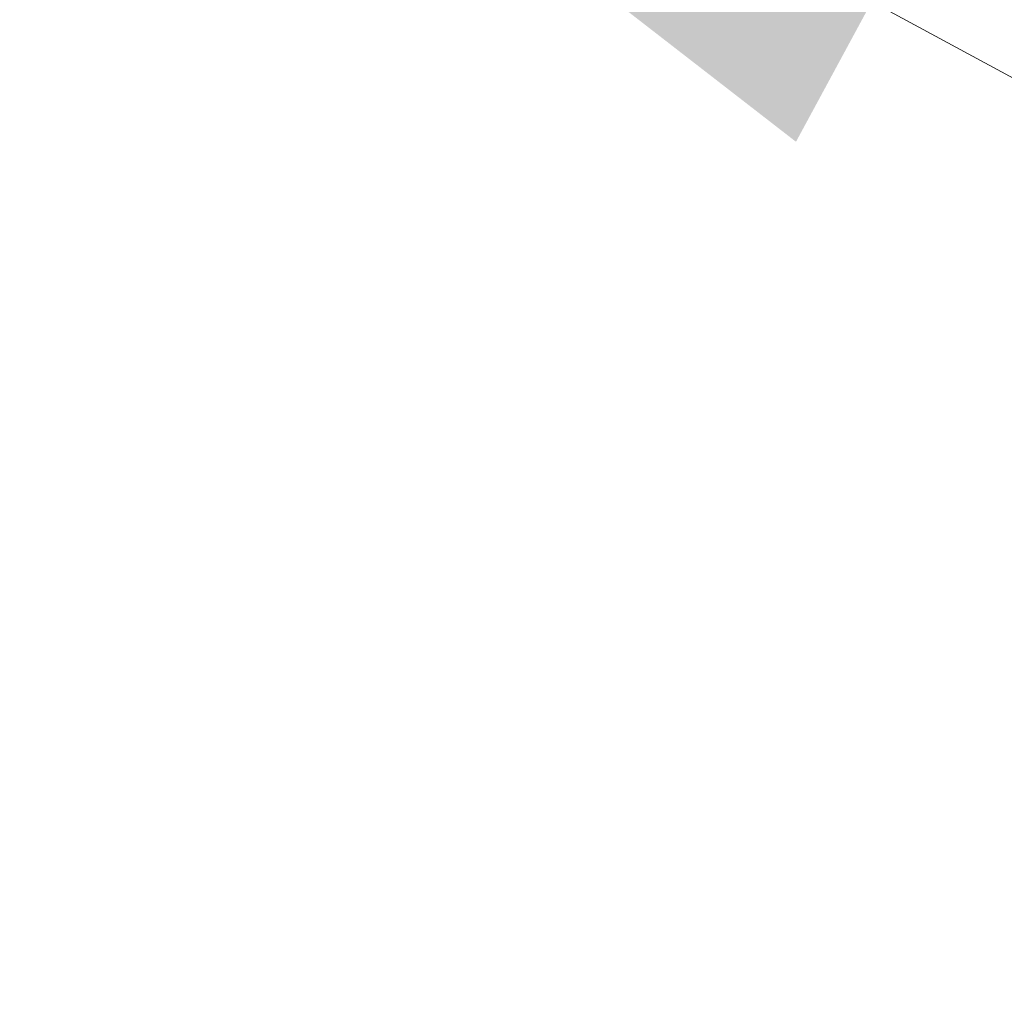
# Model space of a CAD drawing. Header units: inches. Extents: x 16 to 427, y 4 to 276.
# Tile 51 of 111: x 198.71 to 201.31, y 229.37 to 231.97. Entities that reach past the tile are written whole.
import ezdxf

# ---------------------------------------------------------------- set-up
doc = ezdxf.new("R2010")
doc.units = ezdxf.units.IN
doc.header["$LTSCALE"] = 26
doc.header["$MEASUREMENT"] = 0
doc.layers.get('0').update_dxf_attribs({"lineweight": 0})
doc.layers.add('Symbol (ANSI)', color=7, linetype='Continuous', lineweight=5)
doc.styles.add('ROMANS', font='tahoma.ttf')
doc.dimstyles.new('Default (ANSI)$7', dxfattribs={"dimscale": 26, "dimtxt": 0.07, "dimasz": 0.098425, "dimexe": 0.125, "dimexo": 0.0625, "dimgap": 0.031496, "dimtad": 0, "dimtih": 1, "dimtoh": 1, "dimrnd": 1e-08, "dimzin": 0, "dimdsep": 46, "dimtxsty": 'ROMANS', "dimblk": 'Filled-1', "dimcen": 0.09, "dimdle": 0.393701, "dimclrd": 256, "dimclre": 256, "dimclrt": 256, "dimadec": 0, "dimazin": 0, "dimtfac": 0.928571, "dimtofl": 0, "dimtmove": 0, "dimatfit": 3, "dimfxl": 1, "dimtolj": 1, "dimtzin": 0, "dimlwd": -1, "dimlwe": -1, "dimarcsym": 0})

# ---------------------------------------------------------------- blocks, each defined once
blk = doc.blocks.new('Filled-1')
at = {"color": 0}
for p, q in [((0, 0), (-1, 0.1786)), ((-1, 0.1786), (-1, -0.1786)), ((-1, 0), (0, 0)), ((-1, -0.1786), (0, 0))]:
    blk.add_line(p, q, dxfattribs=at)
at = {"color": 0, "flags": 128}
blk.add_lwpolyline([(-1, -0.1786), (0, 0), (-1, 0.1786), (-1, -0.1786)], dxfattribs=at)
at = {"color": 0}
blk.add_solid([(-1, -0.1786), (0, 0), (-1, 0.1786), (-1, -0.1786)], dxfattribs=at)

msp = doc.modelspace()

# ---------------------------------------------------------------- leaders
at = {"layer": 'Symbol (ANSI)', "annotation_type": 0, "has_hookline": 1, "hookline_direction": 0, "text_width": 20.7668}
msp.add_leader([(198.7077, 233.2343), (205.8368, 229.3748), (208.3958, 229.3748)], dimstyle='Default (ANSI)$7', override={"dimtad": 0}, dxfattribs=at)

doc.saveas('drawing.dxf')
